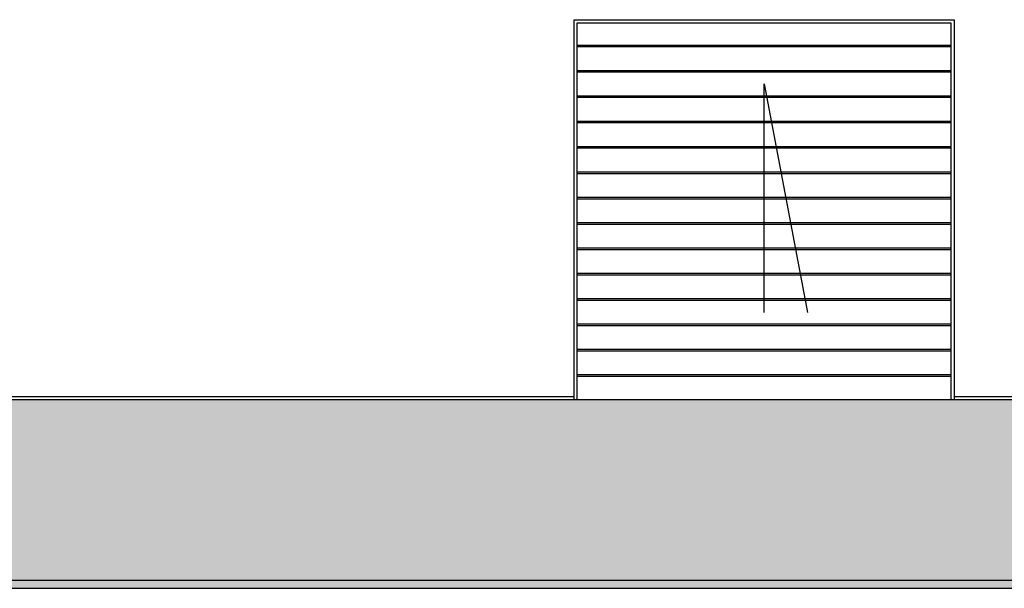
# Model space of a CAD drawing. Header units: millimetres. Extents: x 59331 to 112314, y -16110 to 34390.
# Tile 12 of 198: x 62030 to 62652, y -2555 to -2196. Entities that reach past the tile are written whole.
import ezdxf

# ---------------------------------------------------------------- set-up
doc = ezdxf.new("R2010")
doc.units = ezdxf.units.MM
doc.set_wipeout_variables(frame=1)
for name, color, linetype in [('_HSA_HATCH ELEWACJA', 8, 'Continuous'), ('_HSA_STOLARKA_ZEWNĘTRZNA', 132, 'Continuous'), ('_HSA_WIDOKOWE', 1, 'Continuous'), ('_HSA_WIDOKOWE_CIENKIE', 8, 'Continuous'), ('_HSA_ŚCIANY_DZIAŁOWE', 6, 'Continuous')]:
    doc.layers.add(name, color=color, linetype=linetype)
doc.layers.add('_HSA_POMOC', color=120, linetype='Continuous', plot=False)

# ---------------------------------------------------------------- blocks, each defined once
blk = doc.blocks.new('A$C109c6418')
blk.add_wipeout([(-240, 0), (-240, 240), (0, 240), (0, 0)])
for p, q in [((-120, 55.22), (-120, 199.5)), ((-120, 199.5), (-92.66, 55.22))]:
    blk.add_line(p, q)
for points in [[(-240, 0), (-240, 240), (0, 240), (0, 0)], [(-238, 0), (-238, 238), (-2, 238), (-2, 0)]]:
    blk.add_lwpolyline(points)
at = {"layer": '_HSA_WIDOKOWE_CIENKIE'}
for p, q in [((-238, 224), (-2, 224)), ((-238, 223), (-2, 223)), ((-238, 208), (-2, 208)), ((-238, 207), (-2, 207)), ((-238, 192), (-2, 192)), ((-238, 191), (-2, 191)), ((-238, 176), (-2, 176)), ((-238, 175), (-2, 175)), ((-238, 160), (-2, 160)), ((-238, 159), (-2, 159)), ((-238, 144), (-2, 144)), ((-238, 143), (-2, 143)), ((-238, 128), (-2, 128)), ((-238, 127), (-2, 127)), ((-238, 112), (-2, 112)), ((-238, 111), (-2, 111)), ((-238, 96), (-2, 96)), ((-238, 95), (-2, 95)), ((-238, 80), (-2, 80)), ((-238, 79), (-2, 79)), ((-238, 64), (-2, 64)), ((-238, 63), (-2, 63)), ((-238, 48), (-2, 48)), ((-238, 47), (-2, 47)), ((-238, 32), (-2, 32)), ((-238, 31), (-2, 31)), ((-238, 16), (-2, 16)), ((-238, 15), (-2, 15))]:
    blk.add_line(p, q, dxfattribs=at)

msp = doc.modelspace()

# ---------------------------------------------------------------- hatches: boundary and pattern name
at = {"layer": '_HSA_HATCH ELEWACJA', "true_color": 0xb8b8b8}
h = msp.add_hatch(color=9, dxfattribs=at)
h.dxf.hatch_style = 1
h.paths.add_polyline_path([(70614.33, -2435.69), (61326.33, -2435.69), (60446.33, -2534.69), (61265.83, -2549.69), (70614.33, -2549.69)])
at = {"layer": '_HSA_WIDOKOWE', "ltscale": 10}
h = msp.add_hatch(color=256, dxfattribs=at)
h.dxf.hatch_style = 1
h.paths.add_polyline_path([(60181.33, -2539.69), (60446.28, -2539.69), (61265.73, -2554.68), (72608.19, -2554.69), (72608.19, -2549.69), (61265.83, -2549.69), (60446.33, -2534.69), (60181.33, -2534.69)])

# ---------------------------------------------------------------- linework, layer by layer
at = {"layer": '_HSA_POMOC'}
msp.add_line((60431.33, -2433.69), (72358.19, -2433.69), dxfattribs=at)
at = {"layer": '_HSA_WIDOKOWE', "ltscale": 10}
msp.add_lwpolyline([(60181.33, -2539.69), (60446.28, -2539.69), (61265.73, -2554.68), (72608.19, -2554.69), (72608.19, -2549.69), (61265.83, -2549.69), (60446.33, -2534.69), (60181.33, -2534.69)], close=True, dxfattribs=at)

# ---------------------------------------------------------------- next in the draw order: block references
at = {"layer": '_HSA_STOLARKA_ZEWNĘTRZNA', "ltscale": 10}
msp.add_blockref('A$C109c6418', (62620.33, -2435.69), dxfattribs=at)

# ---------------------------------------------------------------- next in the draw order: linework, layer by layer
at = {"layer": '_HSA_ŚCIANY_DZIAŁOWE', "ltscale": 10}
msp.add_line((70739.33, -2435.69), (61326.33, -2435.69), dxfattribs=at)

doc.saveas('drawing.dxf')
